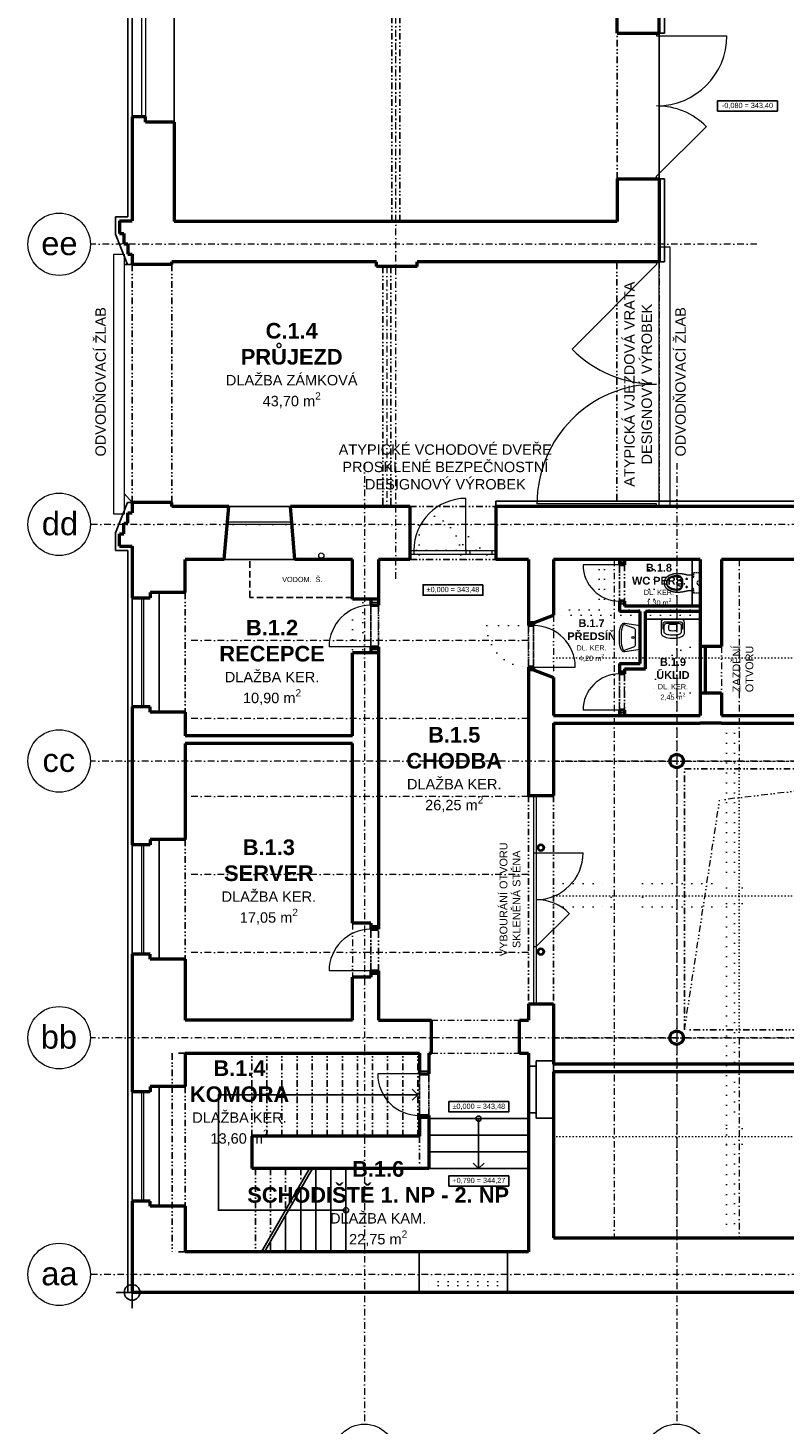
# Model space of a CAD drawing. Header units: millimetres. Extents: x 887082 to 1346431, y -219716 to -98064.
# Tile 2 of 37: x 887148 to 901678, y -178808 to -151966. Entities that reach past the tile are written whole.
import ezdxf

# ---------------------------------------------------------------- set-up
doc = ezdxf.new("R2010")
doc.units = ezdxf.units.MM
doc.header["$LTSCALE"] = 10
for name, pattern in [('DASHDOT', [25.4, 12.7, -6.35, 0, -6.35]), ('DASHED', [19.05, 12.7, -6.35]), ('DIVIDE', [31.75, 12.7, -6.35, 0, -6.35, 0, -6.35]), ('DOT', [6.35, 0, -6.35])]:
    doc.linetypes.add(name, pattern=pattern)
for name, color, linetype, lineweight in [('CKBB0_12', 84, 'Continuous', 9), ('CKDVERE_', 7, 'Continuous', 15), ('CKDVERE_NADROVINOU', 1, 'DIVIDE', 18), ('CKDVERE_ZARUBNE_LISOVANE', 7, 'Continuous', 25), ('CKOKNA', 1, 'Continuous', 9), ('CKSTENY_OSY', 1, 'DASHDOT', 15), ('CKSTENY_REZ', 6, 'Continuous', 50), ('CKTEXTY_MALE', 3, 'Continuous', 25), ('CKTEXTY_STREDNI', 6, 'Continuous', 50), ('CSPROFILY_OSY', 1, 'DASHDOT', 18), ('CSPROFILY_REZY', 5, 'Continuous', 25), ('S-GRID-IDEN', 7, 'Continuous', 9), ('TP_bourané_kce', 7, 'DOT', 15), ('TP_bourané_kce_strop', 4, 'DOT', 15), ('TP_ZTI', 5, 'Continuous', 15), ('TP_zámečnické_kce', 6, 'Continuous', 9)]:
    doc.layers.add(name, color=color, linetype=linetype, lineweight=lineweight)
doc.layers.add('CKDVERE_DORAZ', color=7, linetype='DOT', lineweight=25, plot=False)
doc.layers.add('TP_skryté_1', color=21, linetype='Continuous', lineweight=50, plot=False)
for name, color, linetype in [('CKSCHODY_NADROVINOU', 7, 'DIVIDE'), ('CKSCHODY_PODROVINOU', 7, 'Continuous'), ('CKSCHODY_VYSTUP', 1, 'Continuous'), ('CKSTENY_NADROVINOU', 7, 'DIVIDE'), ('CKSTENY_PODROVINOU', 7, 'Continuous'), ('CKSTENY_SKRYTE', 7, 'DASHED'), ('TP_referenční_bod', 1, 'Continuous')]:
    doc.layers.add(name, color=color, linetype=linetype)
doc.styles.add('Arial_1', font='arial.ttf', dxfattribs={"height": 450})
doc.styles.add('TOP_ARIAL_CE', font='arial.ttf', dxfattribs={"height": 100})

# ---------------------------------------------------------------- blocks, each defined once
blk = doc.blocks.new('*U64')
at = {"color": 0, "linetype": 'ByBlock', "lineweight": -2}
for points in [[(0, -60), (0, -261, 0.234328), (24, -309, 0.16397), (175, -360), (275, -360, 0.16397), (426, -309, 0.234328), (450, -261), (450, -60, 0.414214), (390, 0), (60, 0, 0.414214)], [(275, -302), (175, -302, -0.118112), (84, -281, -0.282291), (62, -245), (62, -125, -0.414214), (112, -75), (337, -75, -0.414214), (387, -125), (387, -245, -0.282291), (366, -281, -0.118112)], [(285, -214, 0.367201), (305, -189), (305, -124, 0.414214), (280, -99), (170, -99, 0.414214), (145, -124), (145, -189, 0.367201), (165, -214, 0.081747)]]:
    blk.add_lwpolyline(points, format="xyb", close=True, dxfattribs=at)
blk.add_lwpolyline([(62, -192), (38, -192), (38, -80, -0.414214), (68, -50), (382, -50, -0.414214), (412, -80), (412, -192), (387, -192)], format="xyb", dxfattribs=at)
blk = doc.blocks.new('SANITEC - Závěsné klozety')
at = {"color": 0, "linetype": 'ByBlock', "lineweight": -2}
for points in [[(-142, 0), (-146, 0), (-148, -2), (-148, -5), (-147, -77), (-147, -79), (-147, -80), (-148, -82), (-148, -84), (-148, -87), (-149, -89), (-149, -92), (-150, -94), (-151, -97), (-151, -100), (-152, -103), (-153, -107), (-154, -110), (-155, -114), (-156, -118), (-157, -122), (-158, -126), (-159, -130), (-160, -134), (-161, -139), (-162, -144), (-163, -148), (-164, -153), (-165, -158), (-166, -164), (-167, -169), (-168, -174), (-169, -180), (-170, -186), (-171, -192), (-172, -198), (-173, -204), (-173, -210), (-174, -216), (-175, -223), (-175, -229), (-176, -236), (-176, -243), (-177, -249), (-177, -256), (-177, -264), (-177, -271), (-178, -278), (-177, -282), (-177, -286), (-177, -290), (-177, -295), (-177, -299), (-177, -303), (-177, -307), (-176, -311), (-176, -316), (-176, -320), (-175, -324), (-175, -329), (-174, -333), (-174, -337), (-173, -341), (-172, -346), (-172, -350), (-171, -354), (-170, -359), (-169, -363), (-168, -367), (-168, -372), (-167, -376), (-166, -380), (-165, -384), (-163, -388), (-162, -393), (-161, -397), (-160, -401), (-158, -405), (-157, -409), (-156, -413), (-154, -417), (-153, -421), (-151, -425), (-149, -429), (-148, -433), (-146, -437), (-144, -441), (-142, -445), (-141, -448), (-139, -452), (-137, -456), (-134, -459), (-132, -463), (-130, -466), (-128, -470), (-126, -473), (-123, -476), (-121, -479), (-118, -483), (-116, -486), (-113, -489), (-111, -492), (-108, -495), (-105, -498), (-102, -500), (-99, -503), (-96, -506), (-93, -508), (-90, -511), (-87, -513), (-84, -515), (-80, -517), (-77, -519), (-74, -521), (-70, -523), (-67, -525), (-63, -527), (-59, -529), (-55, -530), (-52, -532), (-48, -533), (-44, -534), (-40, -535), (-36, -536), (-31, -537), (-27, -538), (-23, -538), (-18, -539), (-14, -539), (-9, -540), (-5, -540), (0, -540), (5, -540), (9, -540), (14, -539), (18, -539), (23, -538), (27, -538), (31, -537), (36, -536), (40, -535), (44, -534), (48, -533), (52, -532), (55, -530), (59, -529), (63, -527), (67, -525), (70, -523), (74, -521), (77, -519), (80, -517), (84, -515), (87, -513), (90, -511), (93, -508), (96, -506), (99, -503), (102, -500), (105, -498), (108, -495), (111, -492), (113, -489), (116, -486), (118, -483), (121, -479), (123, -476), (126, -473), (128, -470), (130, -466), (132, -463), (134, -459), (137, -456), (139, -452), (141, -448), (142, -445), (144, -441), (146, -437), (148, -433), (149, -429), (151, -425), (153, -421), (154, -417), (156, -413), (157, -409), (158, -405), (160, -401), (161, -397), (162, -393), (163, -388), (165, -384), (166, -380), (167, -376), (168, -372), (168, -367), (169, -363), (170, -359), (171, -354), (172, -350), (172, -346), (173, -341), (174, -337), (174, -333), (175, -329), (175, -324), (176, -320), (176, -316), (176, -311), (177, -307), (177, -303), (177, -299), (177, -295), (177, -290), (177, -286), (177, -282), (178, -278), (178, -278), (177, -271), (177, -264), (177, -256), (177, -249), (176, -243), (176, -236), (175, -229), (175, -223), (174, -216), (173, -210), (173, -204), (172, -198), (171, -192), (170, -186), (169, -180), (168, -174), (167, -169), (166, -164), (165, -158), (164, -153), (163, -148), (162, -144), (161, -139), (160, -134), (159, -130), (158, -126), (157, -122), (156, -118), (155, -114), (154, -110), (153, -107), (152, -103), (151, -100), (151, -97), (150, -94), (149, -92), (149, -89), (148, -87), (148, -84), (148, -82), (147, -80), (147, -79), (147, -77), (148, -5), (148, -2), (146, 0), (142, 0), (0, 0)], [(-95, -447), (-92, -450), (-90, -454), (-87, -457), (-84, -460), (-82, -463), (-79, -466), (-76, -469), (-73, -471), (-70, -474), (-66, -476), (-63, -479), (-60, -481), (-56, -483), (-53, -485), (-49, -487), (-46, -489), (-42, -490), (-38, -492), (-34, -493), (-30, -494), (-26, -495), (-22, -496), (-18, -497), (-13, -497), (-9, -498), (-5, -498), (0, -498), (5, -498), (9, -498), (13, -497), (18, -497), (22, -496), (26, -495), (30, -494), (34, -493), (38, -492), (42, -490), (46, -489), (49, -487), (53, -485), (56, -483), (60, -481), (63, -479), (66, -476), (70, -474), (73, -471), (76, -469), (79, -466), (82, -463), (84, -460), (87, -457), (90, -454), (92, -450), (95, -447), (97, -443), (100, -440), (102, -436), (104, -433), (106, -429), (108, -425), (110, -421), (112, -417), (114, -413), (116, -409), (118, -405), (119, -401), (121, -397), (122, -392), (124, -388), (125, -384), (126, -380), (127, -375), (129, -371), (130, -366), (131, -362), (132, -357), (132, -353), (133, -348), (134, -344), (135, -339), (135, -335), (136, -330), (136, -326), (136, -321), (136, -321), (137, -318), (137, -314), (137, -310), (137, -306), (137, -302), (138, -298), (138, -295), (137, -291), (137, -287), (137, -283), (137, -280), (137, -276), (136, -272), (136, -269), (135, -265), (134, -262), (134, -258), (133, -255), (132, -252), (131, -248), (130, -245), (129, -242), (127, -239), (126, -236), (124, -232), (123, -229), (121, -227), (119, -224), (117, -221), (115, -218), (113, -216), (110, -213), (108, -210), (105, -208), (103, -206), (100, -203), (97, -201), (93, -199), (90, -197), (86, -195), (83, -193), (79, -192), (75, -190), (71, -189), (66, -187), (62, -186), (57, -185), (52, -183), (47, -182), (42, -182), (37, -181), (31, -180), (25, -180), (19, -179), (13, -179), (7, -179), (0, -179), (0, -179), (-7, -179), (-13, -179), (-19, -179), (-25, -180), (-31, -180), (-37, -181), (-42, -182), (-47, -182), (-52, -183), (-57, -185), (-62, -186), (-66, -187), (-71, -189), (-75, -190), (-79, -192), (-83, -193), (-86, -195), (-90, -197), (-93, -199), (-97, -201), (-100, -203), (-103, -206), (-105, -208), (-108, -210), (-110, -213), (-113, -216), (-115, -218), (-117, -221), (-119, -224), (-121, -227), (-123, -229), (-124, -232), (-126, -236), (-127, -239), (-129, -242), (-130, -245), (-131, -248), (-132, -252), (-133, -255), (-134, -258), (-134, -262), (-135, -265), (-136, -269), (-136, -272), (-137, -276), (-137, -280), (-137, -283), (-137, -287), (-137, -291), (-138, -295), (-138, -298), (-137, -302), (-137, -306), (-137, -310), (-137, -314), (-137, -318), (-136, -321), (-136, -321), (-136, -326), (-136, -330), (-135, -335), (-135, -339), (-134, -344), (-133, -348), (-132, -353), (-132, -357), (-131, -362), (-130, -366), (-129, -371), (-127, -375), (-126, -380), (-125, -384), (-124, -388), (-122, -392), (-121, -397), (-119, -401), (-118, -405), (-116, -409), (-114, -413), (-112, -417), (-110, -421), (-108, -425), (-106, -429), (-104, -433), (-102, -436), (-100, -440), (-97, -443)], [(-94, -222), (-91, -220), (-88, -218), (-85, -216), (-81, -214), (-78, -212), (-74, -210), (-70, -209), (-66, -207), (-62, -206), (-57, -204), (-52, -203), (-47, -202), (-42, -201), (-37, -200), (-31, -199), (-25, -199), (-19, -198), (-13, -198), (-7, -198), (0, -198), (7, -198), (13, -198), (19, -198), (25, -199), (31, -199), (37, -200), (42, -201), (47, -202), (52, -203), (57, -204), (62, -206), (66, -207), (70, -209), (74, -210), (78, -212), (81, -214), (85, -216), (88, -218), (91, -220), (94, -222), (97, -225), (100, -227), (102, -230), (104, -232), (106, -235), (108, -238), (110, -241), (112, -244), (114, -246), (115, -250), (117, -253), (118, -256), (119, -259), (120, -262), (121, -266), (122, -269), (122, -272), (123, -276), (124, -279), (124, -283), (124, -287), (125, -290), (125, -294), (125, -298), (125, -301), (125, -305), (125, -309), (125, -313), (125, -317), (124, -320), (124, -324), (124, -329), (123, -333), (123, -337), (122, -342), (121, -346), (121, -351), (120, -355), (119, -360), (118, -364), (117, -368), (116, -373), (115, -377), (113, -381), (112, -386), (111, -390), (109, -394), (107, -398), (106, -403), (104, -407), (102, -411), (100, -415), (98, -419), (96, -423), (94, -426), (92, -430), (89, -434), (87, -437), (85, -441), (82, -444), (79, -447), (77, -450), (74, -454), (71, -456), (68, -459), (65, -462), (62, -465), (59, -467), (55, -470), (52, -472), (48, -474), (45, -476), (41, -478), (38, -479), (34, -481), (30, -482), (26, -483), (22, -484), (18, -485), (13, -486), (9, -486), (5, -486), (0, -486), (-5, -486), (-9, -486), (-13, -486), (-18, -485), (-22, -484), (-26, -483), (-30, -482), (-34, -481), (-38, -479), (-41, -478), (-45, -476), (-48, -474), (-52, -472), (-55, -470), (-59, -467), (-62, -465), (-65, -462), (-68, -459), (-71, -456), (-74, -454), (-77, -450), (-79, -447), (-82, -444), (-85, -441), (-87, -437), (-89, -434), (-92, -430), (-94, -426), (-96, -423), (-98, -419), (-100, -415), (-102, -411), (-104, -407), (-106, -403), (-107, -398), (-109, -394), (-111, -390), (-112, -386), (-113, -381), (-115, -377), (-116, -373), (-117, -368), (-118, -364), (-119, -360), (-120, -355), (-121, -351), (-121, -346), (-122, -342), (-123, -337), (-123, -333), (-124, -329), (-124, -324), (-124, -320), (-125, -317), (-125, -313), (-125, -309), (-125, -305), (-125, -301), (-125, -298), (-125, -294), (-125, -290), (-124, -287), (-124, -283), (-124, -279), (-123, -276), (-122, -272), (-122, -269), (-121, -266), (-120, -262), (-119, -259), (-118, -256), (-117, -253), (-115, -250), (-114, -246), (-112, -244), (-110, -241), (-108, -238), (-106, -235), (-104, -232), (-102, -230), (-100, -227), (-97, -225)], [(-70, -106), (-70, -106), (-70, -106), (-71, -106), (-71, -106), (-71, -106), (-71, -105), (-71, -105), (-71, -105), (-71, -105), (-71, -105), (-71, -105), (-71, -105), (-71, -105), (-71, -104), (-72, -104), (-72, -104), (-72, -104), (-72, -104), (-72, -104), (-72, -104), (-72, -104), (-72, -104), (-72, -103), (-73, -103), (-73, -103), (-73, -103), (-73, -103), (-73, -103), (-73, -103), (-73, -103), (-73, -103), (-74, -103), (-74, -103), (-74, -103), (-74, -103), (-74, -102), (-74, -102), (-74, -102), (-75, -102), (-75, -102), (-75, -102), (-75, -102), (-75, -102), (-75, -102), (-75, -102), (-76, -102), (-76, -102), (-76, -102), (-76, -102), (-76, -102), (-76, -102), (-77, -102), (-77, -102), (-77, -102), (-77, -102), (-77, -102), (-77, -102), (-78, -102), (-78, -102), (-78, -102), (-78, -102), (-78, -102), (-78, -102), (-78, -102), (-79, -102), (-79, -102), (-79, -102), (-79, -102), (-79, -102), (-79, -102), (-79, -102), (-80, -102), (-80, -102), (-80, -102), (-80, -102), (-80, -102), (-80, -102), (-81, -102), (-81, -102), (-81, -102), (-81, -103), (-81, -103), (-81, -103), (-81, -103), (-81, -103), (-82, -103), (-82, -103), (-82, -103), (-82, -103), (-82, -103), (-82, -103), (-82, -103), (-83, -103), (-83, -104), (-83, -104), (-83, -104), (-83, -104), (-83, -104), (-83, -104), (-83, -104), (-83, -104), (-84, -104), (-84, -105), (-84, -105), (-84, -105), (-84, -105), (-84, -105), (-84, -105), (-84, -105), (-84, -105), (-84, -106), (-84, -106), (-85, -106), (-85, -106), (-85, -106), (-85, -106), (-85, -106), (-85, -107), (-85, -107), (-85, -107), (-85, -107), (-85, -107), (-85, -107), (-85, -107), (-85, -108), (-85, -108), (-85, -108), (-85, -108), (-85, -108), (-85, -108), (-85, -108), (-85, -109), (-85, -109), (-85, -109), (-86, -109), (-86, -109), (-86, -109), (-86, -110), (-86, -110), (-86, -110), (-86, -110), (-86, -110), (-86, -110), (-85, -110), (-85, -111), (-85, -111), (-85, -111), (-85, -111), (-85, -111), (-85, -111), (-85, -112), (-85, -112), (-85, -112), (-85, -112), (-85, -112), (-85, -112), (-85, -112), (-85, -113), (-85, -113), (-85, -113), (-85, -113), (-85, -113), (-85, -113), (-85, -113), (-85, -114), (-84, -114), (-84, -114), (-84, -114), (-84, -114), (-84, -114), (-84, -114), (-84, -114), (-84, -115), (-84, -115), (-84, -115), (-84, -115), (-83, -115), (-83, -115), (-83, -115), (-83, -115), (-83, -116), (-83, -116), (-83, -116), (-83, -116), (-83, -116), (-82, -116), (-82, -116), (-82, -116), (-82, -116), (-82, -116), (-82, -116), (-82, -117), (-82, -117), (-81, -117), (-81, -117), (-81, -117), (-81, -117), (-81, -117), (-81, -117), (-81, -117), (-80, -117), (-80, -117), (-80, -117), (-80, -117), (-80, -117), (-80, -117), (-80, -117), (-79, -117), (-79, -118), (-79, -118), (-79, -118), (-79, -118), (-79, -118), (-78, -118), (-78, -118), (-78, -118), (-78, -118), (-78, -118), (-78, -118), (-78, -118), (-77, -118), (-77, -118), (-77, -118), (-77, -118), (-77, -118), (-77, -118), (-76, -118), (-76, -118), (-76, -118), (-76, -118), (-76, -118), (-76, -117), (-76, -117), (-75, -117), (-75, -117), (-75, -117), (-75, -117), (-75, -117), (-75, -117), (-74, -117), (-74, -117), (-74, -117), (-74, -117), (-74, -117), (-74, -117), (-74, -117), (-74, -117), (-73, -117), (-73, -116), (-73, -116), (-73, -116), (-73, -116), (-73, -116), (-73, -116), (-72, -116), (-72, -116), (-72, -116), (-72, -116), (-72, -116), (-72, -115), (-72, -115), (-72, -115), (-72, -115), (-71, -115), (-71, -115), (-71, -115), (-71, -115), (-71, -114), (-71, -114), (-71, -114), (-71, -114), (-71, -114), (-71, -114), (-71, -114), (-71, -114), (-70, -113), (-70, -113), (-70, -113), (-70, -113), (-70, -113), (-70, -113), (-70, -113), (-70, -112), (-70, -112), (-70, -112), (-70, -112), (-70, -112), (-70, -112), (-70, -112), (-70, -111), (-70, -111), (-70, -111), (-70, -111), (-70, -111), (-70, -111), (-70, -111), (-70, -110), (-70, -110), (-70, -110), (-70, -110), (-70, -110), (-70, -110), (-70, -110), (-70, -109), (-70, -109), (-70, -109), (-70, -109), (-70, -109), (-70, -109), (-70, -108), (-70, -108), (-70, -108), (-70, -108), (-70, -108), (-70, -108), (-70, -108), (-70, -107), (-70, -107), (-70, -107), (-70, -107), (-70, -107), (-70, -107), (-70, -107), (-70, -106)], [(0, -197), (-7, -198), (-13, -198), (-19, -198), (-25, -199), (-31, -200), (-36, -201), (-40, -202), (-44, -203), (-48, -205), (-51, -206), (-53, -209), (-55, -211), (-56, -214), (-56, -217), (-56, -222), (-56, -228), (-56, -233), (-56, -238), (-55, -242), (-55, -247), (-54, -251), (-52, -256), (-51, -260), (-49, -264), (-48, -267), (-46, -271), (-43, -274), (-41, -277), (-38, -280), (-36, -282), (-33, -284), (-29, -286), (-26, -288), (-22, -290), (-18, -291), (-14, -292), (-10, -293), (-5, -293), (0, -293), (5, -293), (10, -293), (14, -292), (18, -291), (22, -290), (26, -288), (29, -286), (33, -284), (36, -282), (38, -279), (41, -276), (43, -273), (46, -270), (48, -266), (49, -263), (51, -259), (52, -255), (54, -251), (55, -246), (55, -242), (56, -237), (56, -232), (56, -227), (56, -222), (56, -217), (56, -214), (55, -211), (53, -209), (51, -206), (48, -205), (44, -203), (40, -202), (36, -201), (31, -200), (25, -199), (19, -198), (13, -198), (7, -198)], [(76, -118), (76, -118), (76, -118), (76, -118), (76, -118), (77, -118), (77, -118), (77, -118), (77, -118), (77, -118), (77, -118), (77, -118), (78, -118), (78, -118), (78, -118), (78, -118), (78, -118), (78, -118), (79, -118), (79, -118), (79, -118), (79, -118), (79, -118), (79, -117), (79, -117), (80, -117), (80, -117), (80, -117), (80, -117), (80, -117), (80, -117), (81, -117), (81, -117), (81, -117), (81, -117), (81, -117), (81, -117), (81, -117), (81, -117), (82, -117), (82, -116), (82, -116), (82, -116), (82, -116), (82, -116), (82, -116), (83, -116), (83, -116), (83, -116), (83, -116), (83, -116), (83, -115), (83, -115), (83, -115), (83, -115), (84, -115), (84, -115), (84, -115), (84, -115), (84, -114), (84, -114), (84, -114), (84, -114), (84, -114), (84, -114), (84, -114), (84, -114), (85, -113), (85, -113), (85, -113), (85, -113), (85, -113), (85, -113), (85, -113), (85, -112), (85, -112), (85, -112), (85, -112), (85, -112), (85, -112), (85, -112), (85, -111), (85, -111), (85, -111), (85, -111), (85, -111), (85, -111), (85, -111), (85, -110), (85, -110), (85, -110), (85, -110), (85, -110), (85, -110), (85, -110), (85, -109), (85, -109), (85, -109), (85, -109), (85, -109), (85, -109), (85, -108), (85, -108), (85, -108), (85, -108), (85, -108), (85, -108), (85, -108), (85, -107), (85, -107), (85, -107), (85, -107), (85, -107), (85, -107), (85, -107), (85, -106), (85, -106), (85, -106), (85, -106), (84, -106), (84, -106), (84, -106), (84, -105), (84, -105), (84, -105), (84, -105), (84, -105), (84, -105), (84, -105), (84, -105), (84, -104), (83, -104), (83, -104), (83, -104), (83, -104), (83, -104), (83, -104), (83, -104), (83, -104), (83, -103), (82, -103), (82, -103), (82, -103), (82, -103), (82, -103), (82, -103), (82, -103), (82, -103), (81, -103), (81, -103), (81, -103), (81, -103), (81, -102), (81, -102), (81, -102), (80, -102), (80, -102), (80, -102), (80, -102), (80, -102), (80, -102), (80, -102), (79, -102), (79, -102), (79, -102), (79, -102), (79, -102), (79, -102), (78, -102), (78, -102), (78, -102), (78, -102), (78, -102), (78, -102), (78, -102), (77, -102), (77, -102), (77, -102), (77, -102), (77, -102), (77, -102), (76, -102), (76, -102), (76, -102), (76, -102), (76, -102), (76, -102), (76, -102), (75, -102), (75, -102), (75, -102), (75, -102), (75, -102), (75, -102), (74, -102), (74, -102), (74, -102), (74, -103), (74, -103), (74, -103), (74, -103), (74, -103), (73, -103), (73, -103), (73, -103), (73, -103), (73, -103), (73, -103), (73, -103), (72, -103), (72, -104), (72, -104), (72, -104), (72, -104), (72, -104), (72, -104), (72, -104), (72, -104), (71, -104), (71, -105), (71, -105), (71, -105), (71, -105), (71, -105), (71, -105), (71, -105), (71, -105), (71, -106), (71, -106), (70, -106), (70, -106), (70, -106), (70, -106), (70, -106), (70, -107), (70, -107), (70, -107), (70, -107), (70, -107), (70, -107), (70, -107), (70, -108), (70, -108), (70, -108), (70, -108), (70, -108), (70, -108), (70, -108), (70, -109), (70, -109), (70, -109), (70, -109), (70, -109), (70, -109), (70, -110), (70, -110), (70, -110), (70, -110), (70, -110), (70, -110), (70, -110), (70, -111), (70, -111), (70, -111), (70, -111), (70, -111), (70, -111), (70, -112), (70, -112), (70, -112), (70, -112), (70, -112), (70, -112), (70, -112), (70, -113), (70, -113), (70, -113), (70, -113), (70, -113), (70, -113), (70, -113), (70, -114), (71, -114), (71, -114), (71, -114), (71, -114), (71, -114), (71, -114), (71, -114), (71, -115), (71, -115), (71, -115), (71, -115), (72, -115), (72, -115), (72, -115), (72, -115), (72, -116), (72, -116), (72, -116), (72, -116), (72, -116), (73, -116), (73, -116), (73, -116), (73, -116), (73, -116), (73, -116), (73, -117), (73, -117), (74, -117), (74, -117), (74, -117), (74, -117), (74, -117), (74, -117), (74, -117), (75, -117), (75, -117), (75, -117), (75, -117), (75, -117), (75, -117), (75, -117), (76, -117)]]:
    blk.add_lwpolyline(points, close=True, dxfattribs=at)
for points in [[(-99, -110), (-56, -110)], [(-78, -132), (-78, -88)], [(-70, -110), (-70, -110)], [(56, -110), (99, -110)], [(78, -132), (78, -88)], [(85, -110), (85, -110)], [(-178, -278), (-178, -278)], [(0, -498), (0, -498)], [(0, -540), (0, -540)]]:
    blk.add_lwpolyline(points, dxfattribs=at)
blk = doc.blocks.new('Umyvadla')
at = {"color": 0, "linetype": 'ByBlock', "lineweight": -2}
for points in [[(337, -400), (213, -400, -0.109772), (33, -360, -0.336902), (1, -299), (43, 0), (507, 0), (549, -299, -0.336902), (517, -360, -0.109772), (337, -400)], [(337, -370, 0.109772), (504, -333, 0.340178), (520, -303), (454, -123, 0.315159), (407, -90), (143, -90, 0.315159), (96, -123), (30, -303, 0.340178), (46, -333, 0.109772), (213, -370), (337, -370)]]:
    blk.add_lwpolyline(points, format="xyb", close=True, dxfattribs=at)
blk.add_circle((275, -140), 20, dxfattribs=at)

msp = doc.modelspace()

# ---------------------------------------------------------------- linework, layer by layer
at = {"layer": 'CKBB0_12', "color": 252, "linetype": 'DASHED', "lineweight": 15, "ltscale": 0.2}
msp.add_lwpolyline([(899915, -162636), (899915, -162528), (899940, -162528), (899940, -162517), (899947, -162517), (899947, -162436), (900045, -162436, -0.414214), (900060, -162451), (900060, -162593, -0.797724), (900060, -162680, -0.48148), (900005, -162636, -0.48148), (900060, -162593, -0.797724), (900060, -162680), (900060, -162821, -0.414214), (900045, -162836), (899947, -162836), (899947, -162755), (899940, -162755), (899940, -162744), (899915, -162744), (899915, -162636)], format="xyb", close=True, dxfattribs=at)
at = {"layer": 'CKDVERE_', "color": 252}
for p, q in [((899230, -152066), (899230, -152116)), ((899230, -152116), (900580, -152116)), ((899230, -154816), (900185, -153862)), ((899230, -154866), (899230, -154816)), ((899230, -156466), (899230, -156516)), ((899230, -156516), (897604, -158143)), ((895565, -162011), (895565, -161011)), ((899230, -161116), (896930, -161116)), ((899230, -161166), (899230, -161116)), ((894490, -162011), (896140, -162011)), ((894490, -162086), (896140, -162086)), ((894565, -162011), (894565, -162086)), ((895565, -162011), (895565, -162086)), ((895640, -162011), (895640, -162086)), ((896065, -162011), (896065, -162086)), ((898515, -162286), (897815, -162286)), ((893735, -163866), (892935, -163866)), ((896865, -164256), (897665, -164256)), ((898515, -165086), (897815, -165086)), ((893735, -170096), (892935, -170096)), ((894670, -172076), (893870, -172076))]:
    msp.add_line(p, q, dxfattribs=at)
for centre, radius, start, end in [((899230, -152116), 1350, 270, 0), ((899230, -154816), 1350, 45, 90), ((899230, -156516), 2300, 225, 270), ((899230, -161116), 2300, 90, 180), ((895565, -162011), 1000, 90, 180), ((898515, -162286), 700, 180, 270), ((893735, -163866), 800, 90, 180), ((896865, -164256), 800, 0, 90), ((898515, -165086), 700, 90, 180), ((893735, -170096), 800, 90, 180), ((894670, -172076), 800, 180, 270)]:
    msp.add_arc(centre, radius, start, end, dxfattribs=at)
at = {"layer": 'CKDVERE_DORAZ', "color": 252}
for p, q in [((898515, -162236), (898515, -163036)), ((893735, -163916), (893735, -163016)), ((896865, -164306), (896865, -163406)), ((898515, -165136), (898515, -164336)), ((893735, -170146), (893735, -169246)), ((894670, -172026), (894670, -172926))]:
    msp.add_line(p, q, dxfattribs=at)
at = {"layer": 'CKDVERE_NADROVINOU', "color": 252}
for p, q in [((898515, -162286), (898515, -162986)), ((898615, -162286), (898615, -162986)), ((893735, -163866), (893735, -163066)), ((893885, -163866), (893885, -163066)), ((896765, -164256), (896765, -163456)), ((896865, -164256), (896865, -163456)), ((898515, -165086), (898515, -164386)), ((898615, -165086), (898615, -164386)), ((893735, -170096), (893735, -169296)), ((893885, -170096), (893885, -169296)), ((894670, -172076), (894670, -172876)), ((894850, -172076), (894850, -172876))]:
    msp.add_line(p, q, dxfattribs=at)
at = {"layer": 'CKDVERE_ZARUBNE_LISOVANE', "color": 252}
for p, q in [((898515, -162236), (898515, -162286)), ((898615, -162236), (898515, -162236)), ((898515, -162286), (898615, -162286)), ((898615, -162286), (898615, -162236)), ((893735, -163016), (893735, -163066)), ((893885, -163016), (893735, -163016)), ((893735, -163066), (893885, -163066)), ((893885, -163066), (893885, -163016)), ((898515, -163036), (898515, -162986)), ((898515, -162986), (898615, -162986)), ((898615, -163036), (898515, -163036)), ((898615, -162986), (898615, -163036)), ((896765, -163456), (896765, -163406)), ((896765, -163406), (896865, -163406)), ((896865, -163456), (896765, -163456)), ((896865, -163406), (896865, -163456)), ((893735, -163916), (893735, -163866)), ((893735, -163866), (893885, -163866)), ((893885, -163916), (893735, -163916)), ((893885, -163866), (893885, -163916)), ((896865, -164256), (896765, -164256)), ((896765, -164256), (896765, -164306)), ((896865, -164306), (896865, -164256)), ((896765, -164306), (896865, -164306)), ((898515, -164336), (898515, -164386)), ((898615, -164336), (898515, -164336)), ((898515, -164386), (898615, -164386)), ((898615, -164386), (898615, -164336)), ((898515, -165136), (898515, -165086)), ((898515, -165086), (898615, -165086)), ((898615, -165136), (898515, -165136)), ((898615, -165086), (898615, -165136)), ((893735, -169246), (893735, -169296)), ((893885, -169246), (893735, -169246)), ((893735, -169296), (893885, -169296)), ((893885, -169296), (893885, -169246)), ((893735, -170146), (893735, -170096)), ((893735, -170096), (893885, -170096)), ((893885, -170146), (893735, -170146)), ((893885, -170096), (893885, -170146)), ((894670, -172026), (894670, -172076)), ((894850, -172026), (894670, -172026)), ((894850, -172076), (894850, -172026)), ((894670, -172076), (894850, -172076)), ((894670, -172926), (894670, -172876)), ((894670, -172876), (894850, -172876)), ((894850, -172926), (894670, -172926)), ((894850, -172876), (894850, -172926))]:
    msp.add_line(p, q, dxfattribs=at)
at = {"layer": 'CKOKNA', "color": 252}
for p, q in [((889330, -151576), (889330, -153676)), ((889405, -151576), (889405, -153676)), ((892222, -161516), (890979, -161516)), ((892217, -161466), (890983, -161466)), ((889330, -162921), (889330, -165021)), ((889370, -162921), (889370, -165021)), ((896865, -166726), (896865, -170726)), ((896915, -166726), (896915, -170726)), ((889330, -167671), (889330, -169771)), ((889370, -167671), (889370, -169771)), ((896865, -167826), (896915, -167826)), ((896915, -167826), (897815, -167826)), ((896915, -169626), (897552, -168990)), ((896865, -169626), (896915, -169626)), ((889330, -172421), (889330, -174521)), ((889370, -172421), (889370, -174521))]:
    msp.add_line(p, q, dxfattribs=at)
for centre, start, end in [((896915, -167826), 270, 0), ((896915, -169626), 45, 90)]:
    msp.add_arc(centre, 900, start, end, dxfattribs=at)
at = {"layer": 'CKSCHODY_NADROVINOU', "color": 252}
for p, q in [((891450, -173276), (891450, -171676)), ((891740, -173276), (891740, -171676)), ((892030, -173276), (892030, -171676)), ((892320, -173276), (892320, -171676)), ((892610, -173276), (892610, -171676)), ((892900, -173276), (892900, -171676)), ((893190, -173276), (893190, -171676)), ((893480, -173276), (893480, -171676)), ((893770, -173276), (893770, -171676)), ((894060, -173276), (894060, -171676)), ((894350, -173276), (894350, -171676)), ((894640, -173276), (894640, -171676)), ((894670, -173276), (894670, -173896)), ((891520, -173896), (891520, -175496)), ((891810, -173896), (891810, -175194)), ((892100, -173896), (892100, -174691)), ((892390, -173896), (892390, -174189))]:
    msp.add_line(p, q, dxfattribs=at)
at = {"layer": 'CKSCHODY_PODROVINOU', "color": 252}
for p, q in [((894850, -172936), (896765, -172936)), ((894850, -173256), (896765, -173256)), ((894850, -173576), (896765, -173576)), ((891636, -175496), (892559, -173896)), ((891693, -175496), (892617, -173896)), ((892680, -173896), (892680, -175496)), ((892970, -173896), (892970, -175496)), ((893260, -173896), (893260, -175496)), ((894850, -173896), (896765, -173896)), ((892390, -174289), (892390, -175496)), ((892100, -174791), (892100, -175496)), ((891810, -175294), (891810, -175496))]:
    msp.add_line(p, q, dxfattribs=at)
at = {"layer": 'CKSCHODY_VYSTUP', "color": 252}
msp.add_line((895808, -172936), (895808, -173896), dxfattribs=at)
for points in [[(894640, -172476), (890810, -172476), (890810, -174696), (893260, -174696)], [(894534, -172370), (894640, -172476), (894534, -172583)], [(895914, -173790), (895808, -173896), (895702, -173790)]]:
    msp.add_lwpolyline(points, dxfattribs=at)
for centre in [(895808, -172936), (893260, -174696)]:
    msp.add_circle(centre, 50, dxfattribs=at)
at = {"layer": 'CKSTENY_NADROVINOU', "color": 252}
for p, q in [((894138, -155686), (894138, -141286)), ((894293, -155686), (894293, -141286)), ((898470, -154866), (898470, -152066)), ((898465, -156476), (898465, -161176)), ((899280, -156466), (899280, -161166)), ((889150, -156516), (889150, -161091)), ((889915, -156516), (889915, -161091)), ((893968, -156556), (893968, -161166)), ((894123, -156556), (894123, -161166)), ((894490, -161166), (896140, -161166)), ((894490, -162186), (896140, -162186)), ((898515, -162286), (898515, -162986)), ((898615, -162286), (898615, -162986)), ((890170, -162821), (890170, -165121)), ((893735, -163066), (893735, -163866)), ((893885, -163066), (893885, -163866)), ((896765, -163456), (896765, -164256)), ((896865, -163456), (896865, -164256)), ((898515, -164386), (898515, -165086)), ((898615, -164386), (898615, -165086)), ((896765, -166726), (896765, -170726)), ((897245, -166726), (897245, -170726)), ((890170, -167571), (890170, -169871)), ((893735, -170096), (893735, -169296)), ((893885, -170096), (893885, -169296)), ((889920, -171676), (889920, -175496)), ((890170, -171676), (889920, -171676)), ((890170, -172321), (890170, -174621)), ((894670, -172876), (894670, -172076)), ((894850, -172876), (894850, -172076)), ((890170, -175496), (889920, -175496))]:
    msp.add_line(p, q, dxfattribs=at)
at = {"layer": 'CKSTENY_NADROVINOU', "color": 252, "lineweight": 15}
for p, q in [((897245, -163256), (897245, -164456)), ((900475, -163851), (900475, -164751)), ((905465, -166211), (900439, -166813)), ((899765, -171231), (900439, -166813)), ((893385, -169176), (893385, -170216)), ((894900, -171046), (896595, -171046)), ((894900, -171676), (896595, -171676))]:
    msp.add_line(p, q, dxfattribs=at)
at = {"layer": 'CKSTENY_NADROVINOU', "color": 252}
msp.add_lwpolyline([(899765, -166211), (905465, -166211), (905465, -171231), (899765, -171231)], close=True, dxfattribs=at)
at = {"layer": 'CKSTENY_OSY', "color": 252}
msp.add_line((894215, -162556), (894215, -111893), dxfattribs=at)
at = {"layer": 'CKSTENY_OSY', "color": 252, "lineweight": 5}
for p, q in [((901158, -156126), (888348, -156126)), ((893615, -160332), (893615, -178828)), ((899615, -160332), (899615, -178808)), ((918215, -161511), (888348, -161511)), ((917415, -166061), (888348, -166061)), ((917415, -171381), (888348, -171381)), ((918215, -175931), (888348, -175931))]:
    msp.add_line(p, q, dxfattribs=at)
at = {"layer": 'CKSTENY_PODROVINOU', "color": 252}
for p, q in [((889070, -137516), (889070, -155596)), ((899380, -152066), (899380, -140466)), ((889150, -151576), (889150, -153676)), ((889960, -151476), (889960, -153776)), ((899280, -154866), (899280, -152066)), ((899280, -152066), (899380, -152066)), ((899280, -154866), (899380, -154866)), ((899380, -154866), (899380, -156466)), ((888830, -155596), (888830, -155932)), ((888830, -155596), (889070, -155596)), ((888830, -155932), (889064, -156516)), ((899280, -156466), (899380, -156466)), ((889150, -156516), (889000, -156516)), ((889150, -156516), (889064, -156516)), ((889150, -161091), (889000, -160916)), ((888830, -161676), (889064, -161091)), ((889150, -161091), (889064, -161091)), ((891010, -161166), (892191, -161166)), ((913310, -161066), (896140, -161066)), ((896140, -161066), (896140, -161166)), ((888830, -162011), (888830, -161676)), ((888830, -162011), (889070, -162011)), ((889070, -162011), (889070, -176276)), ((892280, -162186), (890920, -162186)), ((899915, -162186), (899915, -163086)), ((889150, -162921), (889150, -165021)), ((889670, -162821), (889670, -165121)), ((900065, -163336), (899015, -163336)), ((889150, -167671), (889150, -169771)), ((889670, -167571), (889670, -169871)), ((896765, -171926), (896915, -171926)), ((896915, -171826), (897245, -171826)), ((896915, -171826), (896915, -171926)), ((896915, -171926), (896915, -172826)), ((897245, -171886), (897245, -172036)), ((889670, -172321), (889670, -174621)), ((889150, -172421), (889150, -174521)), ((896765, -172826), (896915, -172826)), ((896915, -172826), (896915, -172926)), ((896915, -172926), (897245, -172926)), ((894665, -175496), (894665, -176276)), ((896365, -175496), (896365, -176276)), ((889150, -176276), (889070, -176276))]:
    msp.add_line(p, q, dxfattribs=at)
at = {"layer": 'CKSTENY_REZ', "color": 252}
for p, q in [((899280, -152066), (899280, -140466)), ((898470, -152066), (898470, -141286)), ((898470, -152066), (899280, -152066)), ((889405, -153676), (889150, -153676)), ((889150, -153676), (889150, -155676)), ((889405, -153776), (889405, -153676)), ((889960, -153776), (889405, -153776)), ((889960, -153776), (889960, -155686)), ((898470, -154866), (899280, -154866)), ((898470, -154866), (898470, -155686)), ((899280, -154866), (899280, -156466)), ((888910, -155676), (889150, -155676)), ((888910, -155676), (888910, -155916)), ((888910, -155916), (888990, -155916)), ((888990, -155916), (888990, -156116)), ((898470, -155686), (889960, -155686)), ((888990, -156116), (889070, -156116)), ((889070, -156116), (889070, -156316)), ((889070, -156316), (889150, -156316)), ((889150, -156316), (889150, -156516)), ((889915, -156516), (889915, -156466)), ((893845, -156466), (889915, -156466)), ((893845, -156556), (893845, -156466)), ((899280, -156466), (894625, -156466)), ((894625, -156556), (894625, -156466)), ((889915, -156516), (889150, -156516)), ((894625, -156556), (893845, -156556)), ((889070, -161491), (889070, -161291)), ((889070, -161291), (889150, -161291)), ((889915, -161091), (889150, -161091)), ((889150, -161091), (889150, -161291)), ((889915, -161166), (889915, -161091)), ((891010, -161166), (889915, -161166)), ((890920, -162186), (891010, -161166)), ((892280, -162186), (892191, -161166)), ((894490, -161166), (892191, -161166)), ((894490, -161166), (894490, -162186)), ((896140, -161166), (896140, -162186)), ((914145, -161166), (896140, -161166)), ((888990, -161691), (888990, -161491)), ((888990, -161491), (889070, -161491)), ((888910, -161931), (888910, -161691)), ((888910, -161691), (888990, -161691)), ((888910, -161931), (889150, -161931)), ((889150, -161931), (889150, -162921)), ((890170, -162821), (890170, -162186)), ((890920, -162186), (890170, -162186)), ((893385, -162186), (892280, -162186)), ((893385, -162951), (893385, -162186)), ((893885, -162186), (893885, -162951)), ((894490, -162186), (893885, -162186)), ((896765, -162186), (896140, -162186)), ((896765, -162186), (896765, -163406)), ((897245, -162186), (897245, -163256)), ((900065, -162186), (897245, -162186)), ((898515, -162186), (898515, -162286)), ((898615, -162286), (898515, -162286)), ((898615, -162186), (898615, -162286)), ((900065, -162186), (900065, -163851)), ((914005, -162186), (900475, -162186)), ((900475, -162186), (900475, -163851)), ((889150, -162921), (889500, -162921)), ((890170, -162821), (889500, -162821)), ((889500, -162821), (889500, -162921)), ((893585, -162951), (893385, -162951)), ((893885, -162951), (893585, -162951)), ((893735, -162951), (893735, -163066)), ((893735, -163066), (893885, -163066)), ((893885, -162951), (893885, -163066)), ((898615, -162986), (898515, -162986)), ((898515, -162986), (898515, -163186)), ((898915, -163186), (898515, -163186)), ((898615, -162986), (898615, -163086)), ((900065, -163086), (898615, -163086)), ((898915, -164186), (898915, -163186)), ((900065, -163186), (899015, -163186)), ((899015, -164286), (899015, -163186)), ((896865, -163406), (896765, -163406)), ((896765, -163406), (896765, -163456)), ((896865, -163456), (896765, -163456)), ((896865, -163406), (897245, -163256)), ((896865, -163406), (896865, -163456)), ((893385, -165576), (893385, -163981)), ((893585, -163981), (893385, -163981)), ((893885, -163981), (893585, -163981)), ((893735, -163866), (893885, -163866)), ((893735, -163866), (893735, -163981)), ((893885, -163866), (893885, -163981)), ((893885, -163981), (893885, -169246)), ((900065, -163851), (900475, -163851)), ((900065, -163851), (900065, -164751)), ((900165, -163851), (900165, -164751)), ((896865, -164256), (896765, -164256)), ((896765, -164256), (896765, -164306)), ((896865, -164256), (896865, -164306)), ((898515, -164186), (898915, -164186)), ((898515, -164186), (898515, -164386)), ((896865, -164306), (896765, -164306)), ((896765, -164306), (896765, -166726)), ((896865, -164306), (897245, -164456)), ((897245, -164456), (897245, -165186)), ((898615, -164386), (898515, -164386)), ((898615, -164286), (899015, -164286)), ((898615, -164286), (898615, -164386)), ((900065, -164751), (900475, -164751)), ((900065, -164751), (900065, -165186)), ((900475, -164751), (900475, -165186)), ((889500, -165021), (889150, -165021)), ((889150, -165021), (889150, -167671)), ((889500, -165121), (889500, -165021)), ((890170, -165121), (889500, -165121)), ((890170, -165121), (890170, -165576)), ((897245, -165186), (900065, -165186)), ((897245, -165336), (900065, -165336)), ((897245, -165336), (897245, -166726)), ((898615, -165086), (898515, -165086)), ((898515, -165086), (898515, -165186)), ((898615, -165086), (898615, -165186)), ((900475, -165336), (900065, -165336)), ((900475, -165186), (902585, -165186)), ((900475, -165336), (902585, -165336)), ((893385, -165576), (890170, -165576)), ((890170, -165726), (890170, -167571)), ((893385, -165726), (890170, -165726)), ((893385, -169176), (893385, -165726)), ((896765, -166726), (897245, -166726)), ((889500, -167671), (889150, -167671)), ((890170, -167571), (889500, -167571)), ((889500, -167571), (889500, -167671)), ((893735, -169176), (893385, -169176)), ((893735, -169176), (893735, -169246)), ((893885, -169246), (893735, -169246)), ((893735, -169246), (893735, -169296)), ((893735, -169296), (893885, -169296)), ((893885, -169246), (893885, -169296)), ((889500, -169771), (889150, -169771)), ((889150, -169771), (889150, -172421)), ((889500, -169871), (889500, -169771)), ((890170, -169871), (889500, -169871)), ((890170, -169871), (890170, -171046)), ((893735, -170096), (893735, -170146)), ((893735, -170096), (893885, -170096)), ((893885, -170146), (893735, -170146)), ((893735, -170146), (893735, -170216)), ((893885, -170096), (893885, -170146)), ((893885, -170146), (893885, -171046)), ((893385, -171046), (893385, -170216)), ((893735, -170216), (893385, -170216)), ((896765, -170726), (897245, -170726)), ((896765, -170726), (896765, -171046)), ((897245, -170726), (897245, -171826)), ((893385, -171046), (890170, -171046)), ((893885, -171046), (894900, -171046)), ((894900, -171676), (894900, -171046)), ((896595, -171676), (896595, -171046)), ((896595, -171046), (896765, -171046)), ((890170, -171676), (890170, -172321)), ((890170, -171676), (894670, -171676)), ((894670, -171676), (894670, -172076)), ((894850, -171676), (894900, -171676)), ((894850, -171676), (894850, -172076)), ((896595, -171676), (896765, -171676)), ((896765, -171676), (896765, -171926)), ((896765, -171926), (896765, -172826)), ((897245, -171826), (897245, -171886)), ((902585, -171886), (897245, -171886)), ((902585, -172036), (897245, -172036)), ((897245, -172036), (897245, -172926)), ((890170, -172321), (889500, -172321)), ((889500, -172321), (889500, -172421)), ((894670, -172076), (894850, -172076)), ((889500, -172421), (889150, -172421)), ((896765, -172826), (896765, -175496)), ((894670, -172876), (894670, -173276)), ((894670, -172876), (894850, -172876)), ((894850, -172876), (894850, -173896)), ((897245, -172926), (897245, -175226)), ((894670, -173276), (891450, -173276)), ((891450, -173276), (891450, -173896)), ((894850, -173896), (891450, -173896)), ((889500, -174521), (889150, -174521)), ((889150, -174521), (889150, -176276)), ((889500, -174621), (889500, -174521)), ((890170, -174621), (889500, -174621)), ((890170, -174621), (890170, -175496)), ((897245, -175226), (914180, -175226)), ((896765, -175496), (890170, -175496)), ((918210, -176276), (889150, -176276))]:
    msp.add_line(p, q, dxfattribs=at)
for centre in [(899615, -166061), (899615, -171381)]:
    msp.add_circle(centre, 130, dxfattribs=at)
at = {"layer": 'CKSTENY_SKRYTE', "color": 252}
for p, q in [((891410, -162916), (891410, -162186)), ((893385, -162916), (891410, -162916))]:
    msp.add_line(p, q, dxfattribs=at)
at = {"layer": 'CKTEXTY_MALE', "color": 252}
for points in [[(901551, -153366), (901551, -153566), (900401, -153566), (900401, -153366)], [(895890, -162673), (895890, -162873), (894740, -162873), (894740, -162673)], [(896387, -172608), (896387, -172808), (895237, -172808), (895237, -172608)], [(896387, -174034), (896387, -174234), (895237, -174234), (895237, -174034)]]:
    msp.add_lwpolyline(points, close=True, dxfattribs=at)
at = {"layer": 'CSPROFILY_OSY', "color": 252, "lineweight": 5}
for p, q in [((894215, -155686), (894215, -141286)), ((894045, -156556), (894045, -161166)), ((898415, -162186), (898415, -175226)), ((899615, -162186), (899615, -175226)), ((900815, -162186), (900815, -166061)), ((896765, -163741), (890170, -163741)), ((896765, -165241), (890170, -165241)), ((897245, -166061), (917305, -166061)), ((896765, -166741), (890170, -166741)), ((896765, -168241), (890170, -168241)), ((896765, -169741), (890170, -169741)), ((897245, -171381), (917305, -171381)), ((900815, -171381), (900815, -175226))]:
    msp.add_line(p, q, dxfattribs=at)
at = {"layer": 'CSPROFILY_REZY', "color": 252}
for centre, radius in [((897005, -167726), 66.5), ((897005, -167726), 46.5), ((897005, -169726), 66.5), ((897005, -169726), 46.5)]:
    msp.add_circle(centre, radius, dxfattribs=at)
at = {"layer": 'S-GRID-IDEN', "color": 252}
for centre in [(887748, -156126), (887748, -161511), (887748, -166061), (887748, -171381), (887748, -175931), (893615, -179408), (899615, -179408)]:
    msp.add_circle(centre, 600, dxfattribs=at)
at = {"layer": 'TP_bourané_kce', "color": 252, "ltscale": 3}
for p, q in [((894665, -162096), (894665, -161296)), ((895965, -162096), (895612, -161743)), ((894615, -162006), (894490, -162006)), ((894615, -162006), (894615, -162186)), ((894615, -162006), (896015, -162006)), ((894615, -162096), (894665, -162096)), ((896015, -162096), (895965, -162096)), ((896140, -162006), (896015, -162006)), ((896015, -162006), (896015, -162186)), ((894615, -162186), (894490, -162186)), ((894615, -162186), (896015, -162186)), ((896140, -162186), (896015, -162186)), ((898125, -162186), (898125, -163156)), ((898225, -162186), (898225, -163156)), ((899085, -162186), (899085, -163156)), ((899185, -162186), (899185, -163156)), ((893385, -163016), (893385, -162951)), ((893585, -163016), (893385, -163016)), ((893385, -163916), (893385, -163016)), ((893585, -163016), (893585, -162951)), ((893585, -163016), (893585, -163916)), ((898125, -163156), (897245, -163156)), ((899085, -163156), (898225, -163156)), ((900065, -163156), (899185, -163156)), ((896765, -163456), (895965, -163456)), ((900065, -163256), (897245, -163256)), ((893585, -163916), (893385, -163916)), ((893385, -163981), (893385, -163916)), ((893585, -163981), (893585, -163916)), ((900065, -164751), (899165, -164751)), ((900575, -165336), (900575, -168416)), ((900725, -165336), (900725, -168501)), ((897245, -168416), (898355, -168416)), ((898355, -168866), (898355, -168416)), ((898955, -168866), (898955, -168416)), ((898955, -168416), (900575, -168416)), ((900725, -168801), (900725, -173126)), ((897245, -168866), (898355, -168866)), ((898955, -168866), (900575, -168866)), ((900575, -168866), (900575, -175226)), ((900725, -173426), (900725, -175226)), ((896365, -176066), (894665, -176066)), ((896365, -176141), (894665, -176141))]:
    msp.add_line(p, q, dxfattribs=at)
for points in [[(900575, -168501), (900875, -168501), (900875, -168801), (900575, -168801)], [(900575, -173126), (900875, -173126), (900875, -173426), (900575, -173426)]]:
    msp.add_lwpolyline(points, close=True, dxfattribs=at)
for centre, radius, start, end in [((894665, -162096), 800, 0, 90), ((895965, -162096), 500, 135, 180), ((896765, -163456), 800, 180, 270), ((900065, -164751), 900, 90, 180)]:
    msp.add_arc(centre, radius, start, end, dxfattribs=at)
at = {"layer": 'TP_bourané_kce_strop', "color": 252, "lineweight": 5}
for p, q in [((897245, -164076), (915295, -164076)), ((900815, -166061), (900815, -171381)), ((897245, -168651), (917305, -168651)), ((897245, -173279), (917305, -173279))]:
    msp.add_line(p, q, dxfattribs=at)
at = {"layer": 'TP_referenční_bod', "color": 252}
msp.add_lwpolyline([(889150, -175976), (889150, -176276), (889450, -176276), (889150, -176276), (889150, -176576), (889150, -176276), (888850, -176276), (889150, -176276), (889150, -176126, -1), (889150, -176426, -1), (889150, -176126, -0.767327)], format="xyb", dxfattribs=at)
at = {"layer": 'TP_ZTI', "color": 252}
msp.add_circle((892785, -162111), 50, dxfattribs=at)
at = {"layer": 'TP_zámečnické_kce', "color": 252}
for points in [[(899280, -156176), (899480, -156176), (899480, -161176), (899280, -161176)], [(888800, -156316), (889000, -156316), (889000, -161316), (888800, -161316)]]:
    msp.add_lwpolyline(points, close=True, dxfattribs=at)

# ---------------------------------------------------------------- block references
at = {"layer": 'CKBB0_12', "color": 252, "rotation": 270}
for name, p in [('SANITEC - Závěsné klozety', (899915, -162636)), ('Umyvadla', (898915, -163411))]:
    msp.add_blockref(name, p, dxfattribs=at)
at = {"layer": 'CKBB0_12', "color": 252}
msp.add_blockref('*U64', (899315, -163336), dxfattribs=at)

# ---------------------------------------------------------------- texts
at = {"layer": 'CKTEXTY_MALE', "color": 252, "attachment_point": 5, "style": 'TOP_ARIAL_CE'}
for s, insert, char_height, width, rotation in [('-0,080 = 343,40', (900976, -153466), 100, 1125.79, 360), ('\\A1;{\\H0.6667x;VODOM.  Š.}', (892421, -162571), 150, 1704.24, 0), ('%%P0,000 = 343,48', (895315, -162773), 100, 1125.79, 360), ('\\A1;ZAZDĚNÍ OTVORU', (900889, -164291), 150, 1496.4, 90), ('\\A1;VYBOURÁNÍ OTVORU\\PSKLENĚNÁ STĚNA', (896413, -168719), 150, 3030.64, 90), ('%%P0,000 = 343,48', (895812, -172708), 100, 1125.79, 360), ('+0,790 = 344,27', (895812, -174134), 100, 1125.79, 360)]:
    msp.add_mtext(s, dxfattribs=dict(at, insert=insert, char_height=char_height, width=width, rotation=rotation))
at = {"layer": 'CKTEXTY_STREDNI', "color": 252, "attachment_point": 5, "rotation": 0, "style": 'TOP_ARIAL_CE'}
for s, insert, char_height, width in [('\\A1;{\\fArial|b1|i0|c238|p34;C.1.4\\PPRŮJEZD} {\\H0.6667x;\\PDLAŽBA ZÁMKOVÁ\\P43,70 m\\H0.7x;\\S2^ ;}', (892217, -158458), 300, 4642.86), ('\\A1;{\\fArial|b1|i0|c238|p34;B.1.8\\PWC PERS.} {\\H0.6667x;\\PDL. KER.\\P1,30 m\\H0.7x;\\S2^ ;}', (899274, -162679), 150, 1346.36), ('\\A1;{\\fArial|b1|i0|c238|p34;B.1.2\\PRECEPCE} {\\H0.6667x;\\PDLAŽBA KER.\\P10,90 m\\H0.7x;\\S2^ ;}', (891839, -164166), 300, 5113.54), ('\\A1;{\\fArial|b1|i0|c238|p34;B.1.7\\PPŘEDSÍŇ} {\\H0.6667x;\\PDL. KER.\\P4,20 m\\H0.7x;\\S2^ ;}', (897979, -163745), 150, 1346.36), ('\\A1;{\\fArial|b1|i0|c238|p34;B.1.9\\PÚKLID} {\\H0.6667x;\\PDL. KER.\\P2,45 m\\H0.7x;\\S2^ ;}', (899543, -164492), 150, 1346.36), ('\\A1;{\\fArial|b1|i0|c238|p34;B.1.5\\PCHODBA} {\\H0.6667x;\\PDLAŽBA KER.\\P26,25 m\\H0.7x;\\S2^ ;}', (895340, -166225), 300, 5113.54), ('\\A1;{\\fArial|b1|i0|c238|p34;B.1.3\\PSERVER} {\\H0.6667x;\\PDLAŽBA KER.\\P17,05 m\\H0.7x;\\S2^ ;}', (891778, -168387), 300, 3215), ('\\A1;{\\fArial|b1|i0|c238|p34;B.1.4\\PKOMORA} {\\H0.6667x;\\PDLAŽBA KER.\\P13,60 m\\H0.7x;\\S2^ ;}', (891214, -172635), 300, 3215), ('\\A1;{\\fArial|b1|i0|c238|p34;B.1.6\\PSCHODIŠTĚ 1. NP - 2. NP} {\\H0.6667x;\\PDLAŽBA KAM.\\P22,75 m\\H0.7x;\\S2^ ;}', (893878, -174572), 300, 5113.54)]:
    msp.add_mtext(s, dxfattribs=dict(at, insert=insert, char_height=char_height, width=width))
at = {"layer": 'S-GRID-IDEN', "color": 252, "linetype": 'Continuous', "style": 'Arial_1'}
for s, p in [('ee', (887403, -156335)), ('dd', (887414, -161720)), ('cc', (887427, -166270)), ('bb', (887394, -171590)), ('aa', (887403, -176140))]:
    msp.add_text(s, height=450, dxfattribs=at).set_placement(p)
at = {"layer": 'TP_skryté_1', "color": 252, "char_height": 200, "attachment_point": 5, "style": 'TOP_ARIAL_CE'}
for s, insert, width, rotation in [('\\A1;ATYPICKÁ VJEZDOVÁ VRATA\\PDESIGNOVÝ VÝROBEK', (898874, -158816), 4070.74, 90), ('\\A1;ODVODŇOVACÍ ŽLAB', (888546, -158771), 4070.74, 90), ('\\A1;ODVODŇOVACÍ ŽLAB', (899690, -158771), 4070.74, 90), ('\\A1;ATYPICKÉ VCHODOVÉ DVEŘE PROSKLENÉ BEZPEČNOSTNÍ\\PDESIGNOVÝ VÝROBEK', (895169, -160408), 4195.98, 0)]:
    msp.add_mtext(s, dxfattribs=dict(at, insert=insert, width=width, rotation=rotation))

doc.saveas('drawing.dxf')
